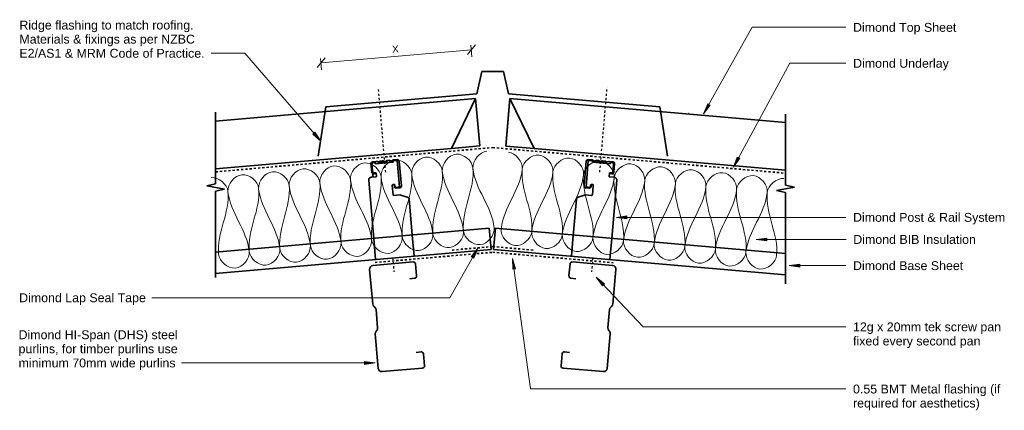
# Model space of a CAD drawing. Header units: millimetres. Extents: x 4365 to 6402, y 2425 to 8998.
# Tile 2 of 2: x 4365 to 5753, y 8448 to 8998. Entities that reach past the tile are written whole.
import ezdxf

# ---------------------------------------------------------------- set-up
doc = ezdxf.new("R2010")
doc.units = ezdxf.units.MM
doc.linetypes.add('Dash', pattern=[6, 3, -3])
for name, color, linetype, lineweight in [('A-DETL', 90, 'Continuous', 18), ('A-DETL-GENF', 92, 'Continuous', 18), ('A-DETL-MEDM', 33, 'Continuous', 35), ('A-DETL-THIN', 151, 'Continuous', 18), ('Advanced Standard System_dwg', 8, 'Continuous', 18), ('G-ANNO-TEXT', 231, 'Continuous', 9)]:
    doc.layers.add(name, color=color, linetype=linetype, lineweight=lineweight)
doc.styles.add('Arial', font='arial.ttf', dxfattribs={"height": 10})
doc.styles.add('Arial_1', font='arial.ttf', dxfattribs={"height": 12.5})

# ---------------------------------------------------------------- blocks, each defined once
blk = doc.blocks.new('Advanced Standard System_dwg__ArchTick-320487-Ridge Detail')
at = {"lineweight": 18}
blk.add_line((-0.5, -0.5), (0.5, 0.5), dxfattribs=at)

msp = doc.modelspace()

# ---------------------------------------------------------------- hatches: boundary and pattern name
at = {"layer": 'A-DETL-GENF'}
for points in [[(5307.5, 8867.5), (5306.5, 8865.2), (5308.2, 8867.1)], [(5318.8, 8795.3), (5317.8, 8793), (5319.5, 8794.9)]]:
    msp.add_hatch(color=7, dxfattribs=at).paths.add_polyline_path(points)
at = {"layer": 'G-ANNO-TEXT'}
for points in [[(5328.9, 8865.4), (5338, 8877.5), (5334.6, 8879.5)], [(4789.4, 8827), (4781.1, 8839.7), (4778.1, 8837.1)], [(5370.9, 8790.6), (5379.8, 8802.9), (5376.3, 8804.7)], [(5205.9, 8719.7), (5220.9, 8717.7), (5220.9, 8721.7)], [(5402.8, 8688.7), (5417.8, 8686.7), (5417.8, 8690.6)], [(5010.6, 8676.2), (5001.5, 8664.1), (5005, 8662.1)], [(5059.8, 8661.9), (5059.9, 8646.8), (5063.8, 8647.3)], [(5449.6, 8651.8), (5464.6, 8649.8), (5464.6, 8653.7)], [(5177.3, 8635.6), (5186.2, 8623.4), (5189.1, 8626.1)], [(4866.1, 8514.8), (4851.1, 8516.8), (4851.1, 8512.8)]]:
    msp.add_hatch(color=7, dxfattribs=at).paths.add_polyline_path(points)

# ---------------------------------------------------------------- linework, layer by layer
at = {"layer": 'A-DETL', "linetype": 'Dash', "lineweight": 25}
for p, q in [((4880.9, 8783.3), (4870.6, 8901.9)), ((5182.6, 8783.3), (5193, 8903)), ((4890.7, 8662.8), (4892.6, 8642.9)), ((5172.8, 8662.8), (5170.9, 8642.9))]:
    msp.add_line(p, q, dxfattribs=at)
at = {"layer": 'A-DETL', "linetype": 'Dash', "lineweight": 35}
for p, q in [((4641.3, 8783.8), (5031.7, 8818)), ((5031.7, 8818), (5444.3, 8781.9)), ((4974.6, 8673.7), (5031.7, 8678.6)), ((5031.7, 8678.6), (5089.4, 8673.6)), ((4866, 8656.2), (5031.7, 8670.6)), ((5031.7, 8670.6), (5201.3, 8655.9))]:
    msp.add_line(p, q, dxfattribs=at)
at = {"layer": 'A-DETL'}
for points in [[(5003.8, 8789.2), (5002.9, 8799.3), (5013.2, 8811.8), (5023.3, 8812.8)], [(5073.4, 8787.9), (5074.3, 8798), (5064, 8810.5), (5053.9, 8811.5)], [(4831.3, 8772.7), (4830.3, 8782.8), (4849.7, 8807.7), (4873.5, 8787), (4874.4, 8776.8)], [(4874.4, 8776.8), (4873.5, 8787), (4892.8, 8811.8), (4916.6, 8791.1), (4917.6, 8780.9)], [(4917.6, 8780.9), (4916.6, 8791.1), (4936, 8815.9), (4959.7, 8795.2), (4960.7, 8785)], [(4960.7, 8785), (4959.7, 8795.2), (4979.1, 8820.1), (5002.9, 8799.3), (5003.8, 8789.2)], [(5116.5, 8783.7), (5117.5, 8793.9), (5098.1, 8818.8), (5074.3, 8798), (5073.4, 8787.9)], [(5159.6, 8779.6), (5160.6, 8789.8), (5141.2, 8814.6), (5117.5, 8793.9), (5116.5, 8783.7)], [(5202.8, 8775.5), (5203.7, 8785.7), (5184.4, 8810.5), (5160.6, 8789.8), (5159.6, 8779.6)], [(4701.9, 8760.3), (4700.9, 8770.5), (4720.3, 8795.3), (4744, 8774.6), (4745, 8764.4)], [(4745, 8764.4), (4744, 8774.6), (4763.4, 8799.5), (4787.2, 8778.7), (4788.2, 8768.5)], [(4788.2, 8768.5), (4787.2, 8778.7), (4806.6, 8803.6), (4830.3, 8782.8), (4831.3, 8772.7)], [(4960.7, 8785), (4963.5, 8755.4), (4944.5, 8726.3), (4947.4, 8696.7)], [(4990.5, 8700.8), (4987.7, 8730.5), (4963.5, 8755.4), (4960.7, 8785)], [(5003.8, 8789.2), (5006.7, 8759.5), (4987.7, 8730.5), (4990.5, 8700.8)], [(5033.7, 8705), (5030.8, 8734.6), (5006.7, 8759.5), (5003.8, 8789.2)], [(5043.6, 8703.6), (5046.4, 8733.3), (5070.5, 8758.2), (5073.4, 8787.9)], [(5073.4, 8787.9), (5070.5, 8758.2), (5089.5, 8729.2), (5086.7, 8699.5)], [(5086.7, 8699.5), (5089.5, 8729.2), (5113.7, 8754.1), (5116.5, 8783.7)], [(5116.5, 8783.7), (5113.7, 8754.1), (5132.7, 8725), (5129.8, 8695.4)], [(5245.9, 8771.4), (5246.9, 8781.5), (5227.5, 8806.4), (5203.7, 8785.7), (5202.8, 8775.5)], [(5289.1, 8767.2), (5290, 8777.4), (5270.6, 8802.3), (5246.9, 8781.5), (5245.9, 8771.4)], [(5332.2, 8763.1), (5333.2, 8773.3), (5313.8, 8798.1), (5290, 8777.4), (5289.1, 8767.2)], [(5375.3, 8759), (5376.3, 8769.2), (5356.9, 8794), (5333.2, 8773.3), (5332.2, 8763.1)], [(4635.1, 8775.7), (4645.3, 8776.7), (4657.8, 8766.3), (4658.7, 8756.2)], [(4658.7, 8756.2), (4657.8, 8766.3), (4677.2, 8791.2), (4700.9, 8770.5), (4701.9, 8760.3)], [(4788.2, 8768.5), (4791, 8738.9), (4772, 8709.9), (4774.8, 8680.2)], [(4818, 8684.3), (4815.1, 8714), (4791, 8738.9), (4788.2, 8768.5)], [(4831.3, 8772.7), (4834.1, 8743), (4815.1, 8714), (4818, 8684.3)], [(4861.1, 8688.5), (4858.3, 8718.1), (4834.1, 8743), (4831.3, 8772.7)], [(4874.4, 8776.8), (4877.3, 8747.2), (4858.3, 8718.1), (4861.1, 8688.5)], [(4904.2, 8692.6), (4901.4, 8722.2), (4877.3, 8747.2), (4874.4, 8776.8)], [(4917.6, 8780.9), (4920.4, 8751.3), (4901.4, 8722.2), (4904.2, 8692.6)], [(4947.4, 8696.7), (4944.5, 8726.3), (4920.4, 8751.3), (4917.6, 8780.9)], [(5129.8, 8695.4), (5132.7, 8725), (5156.8, 8750), (5159.6, 8779.6)], [(5159.6, 8779.6), (5156.8, 8750), (5175.8, 8720.9), (5173, 8691.3)], [(5173, 8691.3), (5175.8, 8720.9), (5199.9, 8745.8), (5202.8, 8775.5)], [(5202.8, 8775.5), (5199.9, 8745.8), (5218.9, 8716.8), (5216.1, 8687.2)], [(5216.1, 8687.2), (5218.9, 8716.8), (5243.1, 8741.7), (5245.9, 8771.4)], [(5245.9, 8771.4), (5243.1, 8741.7), (5262.1, 8712.7), (5259.2, 8683)], [(5418.5, 8754.9), (5419.4, 8765), (5400, 8789.9), (5376.3, 8769.2), (5375.3, 8759)], [(5442.1, 8774.4), (5431.9, 8775.3), (5419.4, 8765), (5418.5, 8754.9)], [(4658.7, 8756.2), (4661.6, 8726.5), (4642.6, 8697.5), (4645.4, 8667.8)], [(4688.6, 8672), (4685.7, 8701.6), (4661.6, 8726.5), (4658.7, 8756.2)], [(4701.9, 8760.3), (4704.7, 8730.7), (4685.7, 8701.6), (4688.6, 8672)], [(4731.7, 8676.1), (4728.9, 8705.7), (4704.7, 8730.7), (4701.9, 8760.3)], [(4745, 8764.4), (4747.8, 8734.8), (4728.9, 8705.7), (4731.7, 8676.1)], [(4774.8, 8680.2), (4772, 8709.9), (4747.8, 8734.8), (4745, 8764.4)], [(5259.2, 8683), (5262.1, 8712.7), (5286.2, 8737.6), (5289.1, 8767.2)], [(5289.1, 8767.2), (5286.2, 8737.6), (5305.2, 8708.5), (5302.4, 8678.9)], [(5302.4, 8678.9), (5305.2, 8708.5), (5329.4, 8733.5), (5332.2, 8763.1)], [(5332.2, 8763.1), (5329.4, 8733.5), (5348.3, 8704.4), (5345.5, 8674.8)], [(5345.5, 8674.8), (5348.3, 8704.4), (5372.5, 8729.4), (5375.3, 8759)], [(5375.3, 8759), (5372.5, 8729.4), (5391.5, 8700.3), (5388.6, 8670.7)], [(5388.6, 8670.7), (5391.5, 8700.3), (5415.6, 8725.2), (5418.5, 8754.9)], [(5418.5, 8754.9), (5415.6, 8725.2), (5434.6, 8696.2), (5431.8, 8666.5)], [(4947.4, 8696.7), (4948.3, 8686.5), (4972.1, 8665.8), (4991.5, 8690.7), (4990.5, 8700.8)], [(4990.5, 8700.8), (4991.5, 8690.7), (5015.2, 8669.9), (5034.6, 8694.8), (5033.7, 8705)], [(5086.7, 8699.5), (5085.7, 8689.4), (5062, 8668.6), (5042.6, 8693.5), (5043.6, 8703.6)], [(5129.8, 8695.4), (5128.9, 8685.2), (5105.1, 8664.5), (5085.7, 8689.4), (5086.7, 8699.5)], [(4818, 8684.3), (4818.9, 8674.2), (4842.7, 8653.4), (4862.1, 8678.3), (4861.1, 8688.5)], [(4861.1, 8688.5), (4862.1, 8678.3), (4885.8, 8657.6), (4905.2, 8682.4), (4904.2, 8692.6)], [(4904.2, 8692.6), (4905.2, 8682.4), (4929, 8661.7), (4948.3, 8686.5), (4947.4, 8696.7)], [(5173, 8691.3), (5172, 8681.1), (5148.2, 8660.4), (5128.9, 8685.2), (5129.8, 8695.4)], [(5216.1, 8687.2), (5215.1, 8677), (5191.4, 8656.2), (5172, 8681.1), (5173, 8691.3)], [(5259.2, 8683), (5258.3, 8672.9), (5234.5, 8652.1), (5215.1, 8677), (5216.1, 8687.2)], [(4645.4, 8667.8), (4646.4, 8657.7), (4670.1, 8636.9), (4689.5, 8661.8), (4688.6, 8672)], [(4688.6, 8672), (4689.5, 8661.8), (4713.3, 8641.1), (4732.7, 8665.9), (4731.7, 8676.1)], [(4731.7, 8676.1), (4732.7, 8665.9), (4756.4, 8645.2), (4775.8, 8670), (4774.8, 8680.2)], [(4774.8, 8680.2), (4775.8, 8670), (4799.5, 8649.3), (4818.9, 8674.2), (4818, 8684.3)], [(5302.4, 8678.9), (5301.4, 8668.7), (5277.7, 8648), (5258.3, 8672.9), (5259.2, 8683)], [(5345.5, 8674.8), (5344.5, 8664.6), (5320.8, 8643.9), (5301.4, 8668.7), (5302.4, 8678.9)], [(5388.6, 8670.7), (5387.7, 8660.5), (5363.9, 8639.8), (5344.5, 8664.6), (5345.5, 8674.8)], [(5431.8, 8666.5), (5430.8, 8656.4), (5407.1, 8635.6), (5387.7, 8660.5), (5388.6, 8670.7)]]:
    msp.add_open_spline(points, degree=3, dxfattribs=at)
at = {"layer": 'A-DETL-MEDM'}
for p, q in [((5016.5, 8925), (5009.4, 8893.8)), ((5047, 8925), (5016.5, 8925)), ((5054.1, 8893.8), (5047, 8925)), ((5009.4, 8893.8), (4796.4, 8875.2)), ((5267.1, 8875.2), (5054.1, 8893.8)), ((5007.6, 8887.1), (4641.3, 8855.3)), ((4973.5, 8816.9), (5007.6, 8887.1)), ((5013.4, 8820.4), (5007.6, 8887.1)), ((5055.9, 8887.1), (5050.1, 8820.2)), ((5055.9, 8887), (5050.9, 8830.2)), ((5090.1, 8816.8), (5055.9, 8887.1)), ((5444.3, 8853.3), (5055.9, 8887)), ((4641.3, 8766.8), (4641.3, 8867.7)), ((4796.4, 8875.2), (4785.7, 8806)), ((5277.8, 8806), (5267.1, 8875.2)), ((5444.3, 8865.2), (5444.3, 8764.9)), ((4641.3, 8788.1), (4973.5, 8816.9)), ((4973.5, 8816.9), (5013.4, 8820.4)), ((5050.1, 8820.2), (5090.1, 8816.8)), ((5090.1, 8816.8), (5444.3, 8786)), ((4641.3, 8808.8), (4641.3, 8766.8)), ((4867.7, 8798.5), (4862.4, 8798)), ((4866.1, 8797.1), (4862.4, 8796.8)), ((4866.3, 8795.1), (4866.1, 8797.1)), ((4891.3, 8797.3), (4866.3, 8795.1)), ((4870.4, 8797.7), (4868.8, 8798.3)), ((4872.9, 8798.7), (4871.5, 8797.8)), ((4876.6, 8799.3), (4874, 8799)), ((4879.3, 8798.4), (4877.7, 8799.1)), ((4881.9, 8799.5), (4880.4, 8798.5)), ((4885.6, 8800.1), (4882.9, 8799.8)), ((4888.3, 8799.2), (4886.7, 8799.9)), ((4890.9, 8800.3), (4889.4, 8799.3)), ((4897.1, 8799.8), (4891.1, 8799.3)), ((4891.1, 8799.3), (4891.3, 8797.3)), ((4897.3, 8801.1), (4891.9, 8800.6)), ((4900.3, 8762.5), (4897.1, 8799.8)), ((4903, 8763.9), (4900, 8798.8)), ((5160.5, 8763.9), (5163.5, 8798.8)), ((5166.4, 8799.8), (5163.2, 8762.5)), ((5166.2, 8801.1), (5171.6, 8800.6)), ((5172.4, 8799.3), (5166.4, 8799.8)), ((5172.2, 8797.3), (5172.4, 8799.3)), ((5197.2, 8795.1), (5172.2, 8797.3)), ((5172.6, 8800.3), (5174.1, 8799.3)), ((5175.2, 8799.2), (5176.8, 8799.9)), ((5177.9, 8800.1), (5180.5, 8799.8)), ((5181.6, 8799.5), (5183.1, 8798.5)), ((5184.2, 8798.4), (5185.8, 8799.1)), ((5186.9, 8799.3), (5189.5, 8799)), ((5190.6, 8798.7), (5192, 8797.8)), ((5193.1, 8797.7), (5194.7, 8798.3)), ((5195.8, 8798.5), (5201.1, 8798)), ((5197.4, 8797.1), (5197.2, 8795.1)), ((5201, 8796.8), (5197.4, 8797.1)), ((4860.1, 8795.4), (4861.2, 8783.4)), ((4861.6, 8794), (4862.6, 8782.3)), ((4862.6, 8782.3), (4866.3, 8782.6)), ((5197.2, 8782.6), (5200.9, 8782.3)), ((5200.9, 8782.3), (5201.9, 8794)), ((5203.4, 8795.4), (5202.3, 8783.4)), ((4857, 8772), (4864.1, 8690.2)), ((4866.9, 8776.6), (4860.4, 8776.1)), ((4862.8, 8782.3), (4862.8, 8780)), ((4863, 8776.3), (4862.8, 8780)), ((4862.8, 8780), (4863.3, 8776.3)), ((4864.1, 8781.2), (4867.4, 8781.9)), ((4867.4, 8781.7), (4867.8, 8777.7)), ((5195.7, 8777.7), (5196.1, 8781.7)), ((5199.4, 8781.2), (5196.1, 8781.9)), ((5203.1, 8776.1), (5196.6, 8776.6)), ((5199.4, 8690.2), (5206.5, 8772)), ((5444.3, 8776.5), (5444.3, 8764.9)), ((4641.3, 8766.8), (4628.8, 8764.3)), ((4628.8, 8764.3), (4641.3, 8766.8)), ((4628.8, 8764.3), (4653.8, 8759.3)), ((4653.8, 8759.3), (4628.8, 8764.3)), ((4653.8, 8759.3), (4641.3, 8756.8)), ((4641.3, 8756.8), (4653.8, 8759.3)), ((4641.3, 8756.8), (4641.3, 8689)), ((4641.3, 8635.2), (4641.3, 8756.8)), ((4891.4, 8751.6), (4890.2, 8764.8)), ((4891.1, 8765.9), (4893, 8766)), ((4892.9, 8765.5), (4893.1, 8763.3)), ((4894, 8765.1), (4894.2, 8763.1)), ((4895.4, 8762), (4900.3, 8762.5)), ((4895.7, 8761), (4900.7, 8761.2)), ((5167.8, 8761), (5162.8, 8761.2)), ((5163.2, 8762.5), (5168.1, 8762)), ((5169.3, 8763.1), (5169.5, 8765.1)), ((5170.6, 8765.5), (5170.4, 8763.3)), ((5170.5, 8766), (5172.4, 8765.9)), ((5173.3, 8764.8), (5172.1, 8751.6)), ((5456.8, 8762.4), (5431.8, 8757.4)), ((5456.8, 8762.4), (5431.8, 8757.4)), ((5431.8, 8757.4), (5444.3, 8754.9)), ((5431.8, 8757.4), (5444.3, 8754.9)), ((5444.3, 8764.9), (5456.8, 8762.4)), ((5444.3, 8764.9), (5456.8, 8762.4)), ((5444.3, 8754.9), (5444.3, 8650.2)), ((5444.3, 8754.9), (5444.3, 8626.3)), ((4901, 8751.4), (4892.4, 8750.7)), ((4912.6, 8747.7), (4901, 8751.4)), ((4918.4, 8694.9), (4913.9, 8745.9)), ((5149.6, 8745.9), (5145.5, 8698.9)), ((5162.5, 8751.4), (5150.9, 8747.7)), ((5171.1, 8750.7), (5162.5, 8751.4)), ((4641.3, 8670.8), (5026.9, 8704.3)), ((5026.9, 8704.3), (5029.5, 8674.4)), ((5035.6, 8704.4), (5033, 8674.5)), ((5444.3, 8668.9), (5035.6, 8704.4)), ((4864.1, 8690.2), (4866.7, 8660.3)), ((4921, 8665), (4918.4, 8694.9)), ((5145.1, 8694.9), (5142.5, 8665)), ((5145.5, 8698.9), (5145.1, 8694.9)), ((5199.4, 8690.2), (5196.8, 8660.3)), ((4641.3, 8640.7), (5029.5, 8674.4)), ((5033, 8674.5), (5444.3, 8638.8)), ((4862.6, 8597.7), (4858.3, 8646.5)), ((4862.9, 8651.9), (4919.7, 8656.9)), ((4922.9, 8654.1), (4924.4, 8637.2)), ((5140.7, 8654.1), (5139.2, 8637.2)), ((5200.7, 8651.9), (5143.9, 8656.9)), ((5201, 8597.7), (5205.2, 8646.5)), ((4921.7, 8634), (4914.7, 8633.3)), ((5141.9, 8634), (5148.9, 8633.4)), ((4865.5, 8593.4), (4864.4, 8594.3)), ((4869.5, 8564.2), (4867.3, 8590)), ((5194, 8564.2), (5196.3, 8590)), ((5198, 8593.4), (5199.2, 8594.4)), ((4867.4, 8559.4), (4868.4, 8560.6)), ((5196.1, 8559.4), (5195.2, 8560.6)), ((4870.5, 8507), (4866.3, 8555.8)), ((5193, 8507), (5197.3, 8555.8)), ((4923.7, 8529.7), (4930.7, 8530.3)), ((4934, 8527.6), (4935.5, 8510.7)), ((5129.6, 8527.6), (5128.1, 8510.7)), ((5139.8, 8529.7), (5132.8, 8530.4)), ((4932.7, 8507.4), (4875.9, 8502.5)), ((5130.8, 8507.4), (5187.6, 8502.5))]:
    msp.add_line(p, q, dxfattribs=at)
for centre, radius, start, end in [((4862.6, 8795.6), 2.45, 94.9595, 184.9595), ((4865.6, 8794.3), 4.02, 141.379, 184.9595), ((4867.9, 8796.1), 2.45, 68.6281, 94.9595), ((4870.8, 8798.8), 1.25, 248.6281, 301.2908), ((4874.2, 8796.6), 2.45, 94.9595, 121.2908), ((4876.8, 8796.8), 2.45, 68.6281, 94.9595), ((4879.8, 8799.6), 1.25, 248.6281, 301.2908), ((4883.2, 8797.4), 2.45, 94.9595, 121.2908), ((4885.8, 8797.6), 2.45, 68.6281, 94.9595), ((4888.8, 8800.4), 1.25, 248.6281, 301.2908), ((4892.1, 8798.2), 2.45, 94.9595, 121.2908), ((4897.5, 8798.6), 2.45, 4.9595, 94.9595), ((5166, 8798.6), 2.45, 85.0405, 175.0405), ((5171.4, 8798.2), 2.45, 58.7092, 85.0405), ((5174.7, 8800.4), 1.25, 238.7092, 291.3719), ((5177.7, 8797.6), 2.45, 85.0405, 111.3719), ((5180.3, 8797.4), 2.45, 58.7092, 85.0405), ((5183.7, 8799.6), 1.25, 238.7092, 291.3719), ((5186.7, 8796.8), 2.45, 85.0405, 111.3719), ((5189.3, 8796.6), 2.45, 58.7092, 85.0405), ((5192.7, 8798.8), 1.25, 238.7092, 291.3719), ((5195.6, 8796.1), 2.45, 85.0405, 111.3719), ((5197.9, 8794.3), 4.02, 355.0405, 38.621), ((5200.9, 8795.6), 2.45, 355.0405, 85.0405), ((4863.6, 8783.6), 2.45, 184.9595, 280.9595), ((4866.4, 8781.6), 1, 4.9595, 94.9595), ((5197.1, 8781.6), 1, 85.0405, 175.0405), ((5199.9, 8783.6), 2.45, 259.0405, 355.0405), ((4866.8, 8777.6), 1, 274.9595, 4.9595), ((5196.7, 8777.6), 1, 175.0405, 265.0405), ((4891.2, 8764.9), 1, 94.9595, 184.9595), ((4893, 8765), 1, 4.9595, 94.9595), ((4895.6, 8763.5), 2.45, 184.9595, 272.0995), ((4895.4, 8763.2), 1.2, 184.9595, 270.1824), ((4900.6, 8763.7), 2.45, 272.0995, 4.9595), ((5162.9, 8763.7), 2.45, 175.0405, 267.9005), ((5167.9, 8763.5), 2.45, 267.9005, 355.0405), ((5168.1, 8763.2), 1.2, 269.8176, 355.0405), ((5170.4, 8765), 1, 85.0405, 175.0405), ((5172.3, 8764.9), 1, 355.0405, 85.0405), ((4892.4, 8751.7), 1, 184.9595, 274.9595), ((4911.9, 8745.8), 2.01, 4.9595, 71.5382), ((5151.6, 8745.8), 2.01, 108.4618, 175.0405), ((5171.1, 8751.7), 1, 265.0405, 355.0405), ((4863.3, 8646.9), 5, 94.9973, 184.9973), ((4919.9, 8653.9), 3, 4.9973, 94.9973), ((5143.6, 8653.9), 3, 85.0027, 175.0027), ((5200.3, 8646.9), 5, 355.0027, 85.0027), ((4921.4, 8636.9), 3, 274.9973, 4.9973), ((5142.2, 8636.9), 3, 175.0027, 265.0027), ((4867.6, 8598.2), 5, 184.9973, 229.9973), ((4862.3, 8589.5), 5, 4.9973, 49.9973), ((5201.3, 8589.6), 5, 130.0027, 175.0027), ((5196, 8598.2), 5, 310.0027, 355.0027), ((4864.6, 8563.8), 5, 319.9973, 4.9973), ((5199, 8563.8), 5, 175.0027, 220.0027), ((4871.2, 8556.2), 5, 139.9973, 184.9973), ((5192.3, 8556.2), 5, 355.0027, 40.0027), ((4931, 8527.4), 3, 4.9973, 94.9973), ((5132.6, 8527.4), 3, 85.0027, 175.0027), ((4875.5, 8507.5), 5, 184.9973, 274.9973), ((4932.5, 8510.4), 3, 274.9973, 4.9973), ((5131.1, 8510.4), 3, 175.0027, 265.0027), ((5188.1, 8507.5), 5, 265.0027, 355.0027)]:
    msp.add_arc(centre, radius, start, end, dxfattribs=at)
for points, knots in [([(4885, 8796.8), (4882.7, 8797.8), (4877.9, 8798.8), (4873.3, 8797), (4871.3, 8795.6)], [1.0139197, 1.0139197, 1.0139197, 1.0139197, 1.4142136, 1.8136077, 1.8136077, 1.8136077, 1.8136077]), ([(5178.5, 8796.8), (5180.8, 8797.8), (5185.6, 8798.8), (5190.2, 8797), (5192.2, 8795.6)], [1.0139197, 1.0139197, 1.0139197, 1.0139197, 1.4142136, 1.8136077, 1.8136077, 1.8136077, 1.8136077]), ([(4860.4, 8776.1), (4859.8, 8776), (4859, 8775.7), (4858.1, 8775.1), (4857.5, 8774.3), (4857, 8773.3), (4857, 8772.4), (4857, 8772)], [0, 0, 0, 0, 0.285714, 0.428571, 0.571429, 0.785714, 1, 1, 1, 1]), ([(5206.5, 8772), (5206.5, 8772.6), (5206.4, 8773.4), (5205.9, 8774.4), (5205.3, 8775.2), (5204.3, 8775.8), (5203.5, 8776), (5203.1, 8776.1)], [0, 0, 0, 0, 0.285714, 0.428571, 0.571429, 0.785714, 1, 1, 1, 1])]:
    msp.add_open_spline(points, degree=3, knots=knots, dxfattribs=at)
at = {"layer": 'A-DETL-THIN'}
for p, q in [((5001.7, 8955.7), (4789.8, 8937.4)), ((5002.5, 8945.8), (5001.1, 8962)), ((4790.6, 8927.4), (4789.2, 8943.6))]:
    msp.add_line(p, q, dxfattribs=at)
at = {"layer": 'G-ANNO-TEXT', "color": 250}
for p, q in [((5328.9, 8865.4), (5397.5, 8987.3)), ((5397.5, 8987.3), (5529.4, 8987.3)), ((4682.3, 8950.8), (4635, 8950.8)), ((4789.4, 8827), (4682.3, 8950.8)), ((5370.9, 8790.6), (5450.2, 8936.7)), ((5450.2, 8936.7), (5529.5, 8936.7)), ((5334.6, 8879.5), (5328.9, 8865.4)), ((5338, 8877.5), (5334.6, 8879.5)), ((5328.9, 8865.4), (5338, 8877.5)), ((4781.1, 8839.7), (4778.1, 8837.1)), ((4789.4, 8827), (4781.1, 8839.7)), ((4778.1, 8837.1), (4789.4, 8827)), ((5376.3, 8804.7), (5370.9, 8790.6)), ((5370.9, 8790.6), (5379.8, 8802.9)), ((5379.8, 8802.9), (5376.3, 8804.7)), ((5220.9, 8721.7), (5205.9, 8719.7)), ((5205.9, 8719.7), (5220.9, 8717.7)), ((5205.9, 8719.7), (5529.4, 8719.7)), ((5220.9, 8717.7), (5220.9, 8721.7)), ((5417.8, 8690.6), (5402.8, 8688.7)), ((5402.8, 8688.7), (5417.8, 8686.7)), ((5402.8, 8688.7), (5529.8, 8688.7)), ((5417.8, 8686.7), (5417.8, 8690.6)), ((5010.6, 8676.2), (4971.4, 8606.6)), ((5010.6, 8676.2), (5001.5, 8664.1)), ((5005, 8662.1), (5010.6, 8676.2)), ((5001.5, 8664.1), (5005, 8662.1)), ((5059.8, 8661.9), (5059.9, 8646.8)), ((5063.8, 8647.3), (5059.8, 8661.9)), ((5059.8, 8661.9), (5085, 8478.1)), ((5059.9, 8646.8), (5063.8, 8647.3)), ((5464.6, 8653.7), (5449.6, 8651.8)), ((5449.6, 8651.8), (5464.6, 8649.8)), ((5449.6, 8651.8), (5529.4, 8651.8)), ((5464.6, 8649.8), (5464.6, 8653.7)), ((5177.3, 8635.6), (5186.2, 8623.4)), ((5189.1, 8626.1), (5177.3, 8635.6)), ((5177.3, 8635.6), (5243.9, 8565.5)), ((5186.2, 8623.4), (5189.1, 8626.1)), ((4552, 8606.6), (4551.6, 8606.6)), ((4971.4, 8606.6), (4552, 8606.6)), ((5243.9, 8565.5), (5529.4, 8565.5)), ((4599.2, 8514.8), (4593.2, 8514.8)), ((4866.1, 8514.8), (4599.2, 8514.8)), ((4866.1, 8514.8), (4851.1, 8516.8)), ((4851.1, 8516.8), (4851.1, 8512.8)), ((4851.1, 8512.8), (4866.1, 8514.8)), ((5085, 8478.1), (5529.4, 8478.1))]:
    msp.add_line(p, q, dxfattribs=at)

# ---------------------------------------------------------------- block references
at = {"layer": 'Advanced Standard System_dwg', "color": 7, "xscale": 12.5, "yscale": 12.5, "zscale": 12.5}
for p, rotation in [((5001.7, 8955.7), 4.959470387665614), ((4789.8, 8937.4), 184.9594703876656)]:
    msp.add_blockref('Advanced Standard System_dwg__ArchTick-320487-Ridge Detail', p, dxfattribs=dict(at, rotation=rotation))

# ---------------------------------------------------------------- texts
at = {"layer": 'G-ANNO-TEXT', "color": 7, "char_height": 12.5, "attachment_point": 1, "style": 'Arial_1'}
for s, insert, width in [('Ridge flashing to match roofing.', (4364.7, 8996.7), 296.224), ('Dimond Top Sheet', (5539.4, 8993.5), 175.169), ('Materials & fixings as per NZBC ', (4364.7, 8976.9), 304.641), ('E2/AS1 & MRM Code of Practice.', (4364.7, 8957), 315.464), ('Dimond Underlay', (5539.5, 8942.9), 161.139), ('Dimond Post & Rail System', (5539.4, 8726), 258.945), ('Dimond BIB Insulation', (5539.8, 8694.9), 206.835), ('Dimond Base Sheet', (5539.4, 8658), 186.793), ('Dimond Lap Seal Tape', (4364.4, 8612.8), 214.852), ('Dimond HI-Span (DHS) steel', (4363.6, 8560.7), 270.57), ('12g x 20mm tek screw pan', (5539.4, 8571.8), 253.333), ('fixed every second pan', (5539.4, 8551.9), 215.654), ('purlins, for timber purlins use', (4363.6, 8540.9), 269.367), ('minimum 70mm wide purlins', (4363.6, 8521), 266.16), ('0.55 BMT Metal flashing (if', (5539.4, 8484.3), 249.726), ('required for aesthetics)', (5539.4, 8464.5), 216.055)]:
    msp.add_mtext(s, dxfattribs=dict(at, insert=insert, width=width))
at = {"layer": 'G-ANNO-TEXT', "color": 7, "insert": (4889.5, 8961.3), "char_height": 10, "width": 11.624, "attachment_point": 1, "rotation": 4.9595, "style": 'Arial'}
msp.add_mtext('X', dxfattribs=at)

doc.saveas('drawing.dxf')
